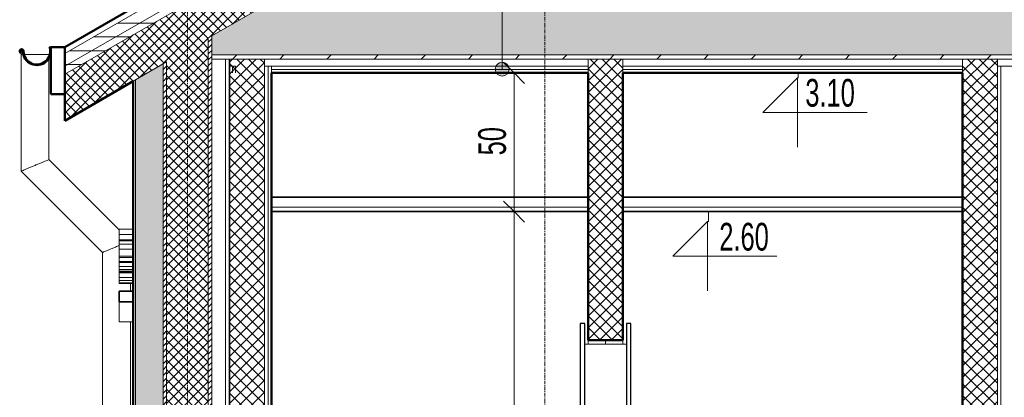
# Model space of a CAD drawing. Header units: centimetres. Extents: x 376 to 4434, y -323 to 48730.
# Tile 3 of 45: x 1577 to 1931, y 193 to 329. Entities that reach past the tile are written whole.
import ezdxf

# ---------------------------------------------------------------- set-up
doc = ezdxf.new("R2010")
doc.units = ezdxf.units.CM
doc.linetypes.add('Linia siatki', pattern=[2.2225, 1.27, -0.3175, 0.3175, -0.3175])
for name, color, linetype, lineweight in [('A-ANNO-DIMS', 7, 'Continuous', 5), ('A-ANNO-DIMS-50', 7, 'Continuous', 5), ('A-ANNO-IDEN', 7, 'Continuous', 5), ('A-CLNG', 7, 'Continuous', 5), ('A-DOOR', 7, 'Continuous', 5), ('A-FLOR', 7, 'Continuous', 5), ('A-FLOR-MCUT', 7, 'Continuous', 5), ('A-FLOR-PATT', 7, 'Continuous', 50), ('A-GENM', 7, 'Continuous', 5), ('A-ROOF', 7, 'Continuous', 5), ('A-ROOF-MCUT', 7, 'Continuous', 50), ('A-ROOF-PATT', 7, 'Continuous', 50), ('A-WALL', 7, 'Continuous', 35), ('A-WALL-PATT', 7, 'Continuous', 35), ('G-ANNO-DIMS', 7, 'Continuous', 5), ('P-PIPE', 7, 'Continuous', 5), ('S-GRID', 7, 'Continuous', 5)]:
    doc.layers.add(name, color=color, linetype=linetype, lineweight=lineweight)
doc.styles.add('Arial Narrow_1', font='ARIALN.TTF', dxfattribs={"width": 0.8, "height": 10})
doc.dimstyles.new('standard_wielkość_otworów', dxfattribs={"dimscale": 30.48, "dimtxt": 10.23431, "dimasz": 0.246063, "dimexe": 0.164042, "dimexo": 0.0625, "dimgap": 0, "dimtad": 1, "dimdec": 1, "dimrnd": 0.5, "dimdsep": 46, "dimtxsty": 'Arial Narrow_1', "dimblk1": 'OBLIQUE', "dimblk2": 'OBLIQUE', "dimsah": 1, "dimcen": 0.09, "dimazin": 0, "dimtfac": 1, "dimtdec": 4, "dimtix": 1, "dimtmove": 0, "dimatfit": 3, "dimfxl": 0.164042, "dimfxlon": 1, "dimtvp": 1, "dimtolj": 1, "dimtzin": 0, "dimarcsym": 2})
pattern_1 = [(0, (2116.5484, 303), (2.381, 1.375), [1.587, -3.175]), (120, (2116.5484, 303), (-2.381285, 1.3745065), [1.588, -3.175]), (60, (2116.5484, 303), (-0.000285, 2.7495065), [0, -3.175, 1.587, 0])]
pattern_2 = [(45, (2116.5484, 303), (-1.06066, 1.06066), [])]
pattern_3 = [(45, (2116.5484, 303), (-1.767767, 1.767767), []), (135, (2116.5484, 303), (-1.767767, -1.767767), [])]
pattern_4 = [(0, (2116.5484, 303), (0, 5), [])]
pattern_5 = [(45, (2116.5484, 303), (-2.12132, 2.12132), []), (135, (2116.5484, 303), (-2.12132, -2.12132), [])]

# ---------------------------------------------------------------- blocks, each defined once
blk = doc.blocks.new('Drz Drzwi pełne x1 ___regulowane - Dd - W - łazienkowe - 87_6 x 203_7 _80 x 200_-9243152-Przekrój')
at = {"layer": 'A-DOOR', "lineweight": 25}
for p, q in [((65669.01, 219.7), (65669.01, 10)), ((65670.61, 219.7), (65669.01, 219.7)), ((65670.61, 10), (65670.61, 219.7)), ((65685.61, 219.7), (65685.61, 10)), ((65687.21, 219.7), (65685.61, 219.7)), ((65687.21, 10), (65687.21, 219.7)), ((65669.01, 10), (65670.61, 10)), ((65685.61, 10), (65687.21, 10))]:
    blk.add_line(p, q, dxfattribs=at)
at = {"layer": 'A-DOOR'}
blk.add_line((65685.61, 212.2), (65670.61, 212.2), dxfattribs=at)
blk = doc.blocks.new('ARu Rura spustowa okrągła ___FK_04_0 - Na ziemię _φ10_-9230879-Przekrój')
at = {"layer": 'P-PIPE'}
for p, q in [((65467.76, 316.69), (65467.76, 274.6)), ((65468.67, 316.69), (65467.76, 316.69)), ((65477.76, 316.69), (65468.87, 316.69)), ((65477.76, 316.13), (65477.76, 316.69)), ((65477.76, 278.75), (65477.76, 315.68)), ((65503.06, 253.45), (65477.76, 278.75)), ((65467.76, 274.6), (65497.06, 245.31)), ((65497.06, 245.31), (65497.06, 20.14)), ((65507.06, 231.32), (65507.06, 234.07)), ((65507.06, 12.79), (65507.06, 220.25)), ((65497.06, 20.14), (65484.57, 16.24)), ((65484.57, 16.24), (65487.55, 6.69)), ((65487.55, 6.69), (65507.06, 12.79))]:
    blk.add_line(p, q, dxfattribs=at)
for points, knots in [([(65467.76, 274.6), (65467.76, 274.61), (65467.88, 274.65), (65468.38, 274.86), (65469.19, 275.19), (65470.06, 275.56), (65470.84, 275.88), (65471.47, 276.14), (65472.11, 276.4), (65472.76, 276.68), (65473.42, 276.95), (65474.06, 277.21), (65474.68, 277.47), (65475.47, 277.8), (65476.34, 278.16), (65477.14, 278.49), (65477.65, 278.7), (65477.76, 278.75), (65477.76, 278.75)], [0, 0, 0, 0, 0.083333, 0.166667, 0.25, 0.333333, 0.375, 0.416667, 0.458333, 0.5, 0.541667, 0.583333, 0.625, 0.666667, 0.75, 0.833333, 0.916667, 1, 1, 1, 1]), ([(65497.06, 245.31), (65497.06, 245.31), (65497.18, 245.35), (65497.68, 245.56), (65498.49, 245.9), (65499.36, 246.26), (65500.14, 246.58), (65500.76, 246.84), (65501.41, 247.11), (65502.06, 247.38), (65502.62, 247.61), (65502.95, 247.74), (65503.07, 247.79)], [0, 0, 0, 0, 0.0833333, 0.1666667, 0.25, 0.3333333, 0.375, 0.4166667, 0.4583333, 0.5, 0.5416667, 0.5643951, 0.5643951, 0.5643951, 0.5643951]), ([(65497.06, 20.14), (65497.06, 20.14), (65497.18, 20.06), (65497.6, 19.75), (65498.08, 19.39), (65498.52, 19.07), (65499.01, 18.71), (65499.56, 18.31), (65500.14, 17.88), (65500.76, 17.42), (65501.41, 16.95), (65501.95, 16.55), (65502.39, 16.23), (65502.82, 15.91), (65503.25, 15.59), (65503.67, 15.29), (65504.08, 14.98), (65504.57, 14.62), (65505.11, 14.22), (65505.61, 13.86), (65506.04, 13.54), (65506.53, 13.18), (65506.95, 12.87), (65507.06, 12.79), (65507.06, 12.79)], [0, 0, 0, 0, 0.083333, 0.166667, 0.208333, 0.25, 0.291667, 0.333333, 0.375, 0.416667, 0.458333, 0.5, 0.520833, 0.541667, 0.583333, 0.604167, 0.625, 0.666667, 0.708333, 0.75, 0.791667, 0.833333, 0.916667, 1, 1, 1, 1])]:
    blk.add_open_spline(points, degree=3, knots=knots, dxfattribs=at)
blk = doc.blocks.new('DIMBLOCK8-Przekrój')
at = {"layer": 'A-ANNO-DIMS-50', "color": 250, "true_color": 0x303030}
for p, q in [((1754.68, 260), (1750.93, 263.75)), ((1754.68, 260), (1749.68, 260)), ((1754.68, 10), (1754.68, 260)), ((1754.68, 260), (1758.43, 256.25)), ((1754.68, 260), (1759.68, 260)), ((1754.68, 10), (1750.93, 13.75)), ((1754.68, 10), (1749.68, 10)), ((1754.68, 10), (1758.43, 6.25)), ((1754.68, 10), (1759.68, 10))]:
    blk.add_line(p, q, dxfattribs=at)
at = {"layer": 'A-ANNO-DIMS-50', "color": 0, "insert": (1741.76, 127.93), "char_height": 10, "width": 16.9597, "attachment_point": 1, "rotation": 90, "line_spacing_factor": 0.974696, "style": 'Arial Narrow_1'}
blk.add_mtext('250', dxfattribs=at)
blk = doc.blocks.new('_Oblique')
at = {"color": 0, "linetype": 'ByBlock', "lineweight": -2}
blk.add_line((-0.5, -0.5), (0.5, 0.5), dxfattribs=at)
blk = doc.blocks.new('DIMBLOCK9-Przekrój')
at = {"layer": 'A-ANNO-DIMS-50', "color": 250, "true_color": 0x303030}
for p, q in [((1754.68, 310), (1750.93, 313.75)), ((1754.68, 310), (1749.68, 310)), ((1754.68, 260), (1754.68, 310)), ((1754.68, 310), (1758.43, 306.25)), ((1754.68, 310), (1759.68, 310)), ((1754.68, 260), (1750.93, 263.75)), ((1754.68, 260), (1749.68, 260)), ((1754.68, 260), (1758.43, 256.25)), ((1754.68, 260), (1759.68, 260))]:
    blk.add_line(p, q, dxfattribs=at)
at = {"layer": 'A-ANNO-DIMS-50', "color": 0, "insert": (1741.76, 280.29), "char_height": 10, "width": 11.3065, "attachment_point": 1, "rotation": 90, "line_spacing_factor": 0.974696, "style": 'Arial Narrow_1'}
blk.add_mtext('50', dxfattribs=at)
blk = doc.blocks.new('Rzędne punktów - Znacznik rzędnej-817464-Przekrój')
at = {"layer": 'G-ANNO-DIMS'}
for p, q in [((66045.74, 341.5), (66045.74, 366.5)), ((66033.24, 354), (66045.74, 341.5)), ((66033.24, 354), (66070.74, 354))]:
    blk.add_line(p, q, dxfattribs=at)

msp = doc.modelspace()

# ---------------------------------------------------------------- hatches: boundary and pattern name
at = {"layer": 'A-ANNO-IDEN'}
h = msp.add_hatch(color=256, dxfattribs=at)
edge = h.paths.add_edge_path()
edge.add_arc((1750.42, 311.33), 2.5, 0, 360)
at = {"layer": 'A-FLOR-PATT', "lineweight": 5, "true_color": 0x808080}
h = msp.add_hatch(dxfattribs=at)
h.set_pattern_fill('FP_8', color=8, style=0, pattern_type=2)
h.set_pattern_definition(pattern_1)
h.paths.add_polyline_path([(2188.29, 316.5), (2425.1, 316.5), (2381.79, 341.5), (1677.31, 341.5), (1645.85, 323.34), (1645.85, 316.5), (2061.15, 316.5)])
h = msp.add_hatch(dxfattribs=at)
h.set_pattern_fill('FP_17', color=8, style=0, pattern_type=2)
h.set_pattern_definition([(45, (2116.548, 303), (-8.48528, 8.48528), [])])
h.paths.add_polyline_path([(1645.85, 315), (2427.5, 315), (2427.5, 315.11), (2425.1, 316.5), (1645.85, 316.5)])
at = {"layer": 'A-ROOF-PATT', "lineweight": 5, "true_color": 0x808080}
h = msp.add_hatch(dxfattribs=at)
h.set_pattern_fill('FP_14', color=8, style=0, pattern_type=2)
h.set_pattern_definition(pattern_4)
h.paths.add_polyline_path([(2466.2, 312.4), (2466.2, 317.02), (2029.55, 569.12), (1592.9, 317.02), (1592.9, 312.4), (2029.55, 564.5), (2458.47, 316.86)])
h = msp.add_hatch(dxfattribs=at)
h.set_pattern_fill('FP_14', color=8, style=0, pattern_type=2)
h.set_pattern_definition(pattern_4)
h.paths.add_polyline_path([(2466.2, 309.51), (2466.2, 312.4), (2029.55, 564.5), (1592.9, 312.4), (1592.9, 309.51), (2029.55, 561.61), (2461.65, 312.14)])
at = {"layer": 'A-ROOF-PATT', "lineweight": 5, "true_color": 0x787878}
h = msp.add_hatch(dxfattribs=at)
h.set_pattern_fill('FP_10', color=8, style=0, pattern_type=2)
h.set_pattern_definition(pattern_3)
h.paths.add_polyline_path([(2466.2, 292.77), (2466.2, 309.51), (2029.55, 561.61), (1592.9, 309.51), (1592.9, 292.77), (2029.55, 544.87), (2442.58, 306.4)])
at = {"layer": 'A-WALL-PATT', "lineweight": 5, "true_color": 0x787878}
h = msp.add_hatch(dxfattribs=at)
h.set_pattern_fill('FP_10', color=8, style=0, pattern_type=2)
h.set_pattern_definition(pattern_3)
h.paths.add_polyline_path([(1644.6, 25), (1644.6, 322.62), (1629.6, 313.96), (1629.6, 25)])
at = {"layer": 'A-WALL-PATT', "lineweight": 5, "true_color": 0x808080}
h = msp.add_hatch(dxfattribs=at)
h.set_pattern_fill('FP_9', color=8, style=0, pattern_type=2)
h.set_pattern_definition(pattern_2)
h.paths.add_polyline_path([(1645.85, 25), (1645.85, 323.34), (1644.6, 322.62), (1644.6, 25)])
h = msp.add_hatch(dxfattribs=at)
h.set_pattern_fill('FP_8', color=8, style=0, pattern_type=2)
h.set_pattern_definition(pattern_1)
h.paths.add_polyline_path([(1620.35, 25), (1628.35, 25), (1628.35, 313.24), (1618.35, 307.46), (1618.35, 25), (1619.55, 25)])
h = msp.add_hatch(dxfattribs=at)
h.set_pattern_fill('FP_9', color=8, style=0, pattern_type=2)
h.set_pattern_definition(pattern_2)
h.paths.add_polyline_path([(1629.6, 25), (1629.6, 313.96), (1628.35, 313.24), (1628.35, 25)])
at = {"layer": 'A-WALL-PATT', "lineweight": 5, "true_color": 0x008000}
h = msp.add_hatch(dxfattribs=at)
h.set_pattern_fill('FP_15', color=96, style=0, pattern_type=2)
h.set_pattern_definition(pattern_5)
h.paths.add_polyline_path([(1664.85, 10), (1664.85, 315), (1652.35, 315), (1652.35, 10), (1663.82, 10)])
h = msp.add_hatch(dxfattribs=at)
h.set_pattern_fill('FP_15', color=96, style=0, pattern_type=2)
h.set_pattern_definition(pattern_5)
h.paths.add_polyline_path([(1781.35, 213.7), (1793.85, 213.7), (1793.85, 315), (1781.35, 315), (1781.35, 286.61)])
h = msp.add_hatch(dxfattribs=at)
h.set_pattern_fill('FP_15', color=96, style=0, pattern_type=2)
h.set_pattern_definition(pattern_5)
h.paths.add_polyline_path([(1928.67, 10), (1928.67, 315), (1916.17, 315), (1916.17, 10)])

# ---------------------------------------------------------------- linework, layer by layer
at = {"layer": 'A-ANNO-IDEN'}
msp.add_line((1750.42, 311.33), (1750.42, 449.93), dxfattribs=at)
msp.add_circle((1750.42, 311.33), 2.5, dxfattribs=at)
at = {"layer": 'A-CLNG', "lineweight": 35}
for p, q in [((1781.35, 265.2), (1667.35, 265.2)), ((1916.17, 265.2), (1793.85, 265.2)), ((1667.35, 260), (1781.35, 260)), ((1793.85, 260), (1916.17, 260))]:
    msp.add_line(p, q, dxfattribs=at)
at = {"layer": 'A-CLNG'}
for p, q in [((1781.35, 261.6), (1667.35, 261.6)), ((1916.17, 261.6), (1793.85, 261.6))]:
    msp.add_line(p, q, dxfattribs=at)
at = {"layer": 'A-FLOR', "lineweight": 50}
for p, q in [((1667.35, 310), (1781.35, 310)), ((1793.85, 310), (1916.17, 310))]:
    msp.add_line(p, q, dxfattribs=at)
at = {"layer": 'A-FLOR-MCUT'}
for p, q in [((1677.31, 341.5), (1645.85, 323.34)), ((1645.85, 323.34), (1645.85, 315)), ((2425.1, 316.5), (1645.85, 316.5)), ((2212.25, 315), (1645.85, 315)), ((1652.1, 315), (1652.1, 312.5)), ((1652.1, 312.5), (1652.35, 312.5)), ((1652.35, 312.5), (1652.35, 315)), ((1667.35, 312.5), (1667.35, 310)), ((1781.35, 312.5), (1667.35, 312.5)), ((1916.17, 312.5), (1793.85, 312.5)), ((2087.75, 312.5), (1928.67, 312.5)), ((1781.35, 311.25), (1667.35, 311.25)), ((1916.17, 311.25), (1793.85, 311.25))]:
    msp.add_line(p, q, dxfattribs=at)
at = {"layer": 'A-GENM'}
for p, q in [((1612.55, 251.73), (1612.55, 253.62)), ((1617.55, 253.62), (1612.55, 253.62)), ((1612.55, 249.85), (1612.55, 251.73)), ((1617.55, 251.73), (1612.55, 251.73)), ((1612.55, 249.47), (1612.55, 249.85)), ((1617.55, 249.85), (1612.55, 249.85)), ((1612.55, 248.31), (1612.55, 249.47)), ((1617.55, 249.47), (1612.55, 249.47)), ((1612.55, 246.47), (1612.55, 248.31)), ((1617.55, 248.31), (1612.55, 248.31)), ((1612.55, 244), (1612.55, 246.47)), ((1617.55, 246.47), (1612.55, 246.47)), ((1612.55, 243.49), (1612.55, 244)), ((1617.55, 244), (1612.55, 244)), ((1612.55, 242.08), (1612.55, 243.49)), ((1617.55, 243.49), (1612.55, 243.49)), ((1612.55, 241.84), (1612.55, 242.08)), ((1617.55, 242.08), (1612.55, 242.08)), ((1612.55, 241.61), (1612.55, 241.84)), ((1612.55, 241.84), (1617.55, 241.84)), ((1612.55, 240.22), (1612.55, 241.61)), ((1617.55, 241.61), (1612.55, 241.61)), ((1612.55, 239.18), (1612.55, 240.22)), ((1617.55, 240.22), (1612.55, 240.22)), ((1612.55, 238.53), (1612.55, 239.18)), ((1617.55, 239.18), (1612.55, 239.18)), ((1612.55, 238.31), (1612.55, 238.53)), ((1617.55, 238.53), (1612.55, 238.53)), ((1612.55, 237.96), (1612.55, 238.31)), ((1617.55, 238.31), (1612.55, 238.31)), ((1612.55, 236.23), (1612.55, 237.96)), ((1617.55, 237.96), (1612.55, 237.96)), ((1612.55, 235.12), (1612.55, 236.23)), ((1617.55, 236.23), (1612.55, 236.23)), ((1612.55, 234.33), (1612.55, 235.12)), ((1617.55, 235.12), (1612.55, 235.12)), ((1612.55, 234.07), (1612.55, 234.33)), ((1617.55, 234.33), (1612.55, 234.33)), ((1617.55, 234.07), (1612.55, 234.07)), ((1612.55, 220.25), (1612.55, 227.5)), ((1617.55, 220.25), (1612.55, 220.25))]:
    msp.add_line(p, q, dxfattribs=at)
at = {"layer": 'A-GENM', "lineweight": 35}
for p, q in [((1612.55, 231.32), (1612.55, 227.5)), ((1617.55, 231.32), (1612.55, 231.32)), ((1617.55, 227.5), (1617.55, 231.32)), ((1612.55, 227.5), (1617.55, 227.5))]:
    msp.add_line(p, q, dxfattribs=at)
at = {"layer": 'A-ROOF', "lineweight": 50}
for p, q in [((2029.55, 571.43), (1592.9, 319.33)), ((1592.9, 292.77), (1617.55, 307)), ((1592.9, 302.33), (1592.9, 292.77))]:
    msp.add_line(p, q, dxfattribs=at)
at = {"layer": 'A-ROOF'}
for p, q in [((2029.55, 569.12), (1592.9, 317.02)), ((2029.55, 564.5), (1592.9, 312.4)), ((1592.9, 309.51), (2029.55, 561.61)), ((1644.6, 322.62), (1645.85, 323.34))]:
    msp.add_line(p, q, dxfattribs=at)
at = {"layer": 'A-ROOF-MCUT'}
for p, q in [((1587.67, 319.33), (1587.47, 319.33)), ((1592.9, 319.33), (1587.9, 319.33)), ((1587.9, 319.33), (1587.9, 302.33)), ((1592.9, 302.33), (1592.9, 319.33)), ((1577.4, 317.13), (1577.4, 317.33)), ((1587.9, 302.33), (1592.9, 302.33))]:
    msp.add_line(p, q, dxfattribs=at)
for centre, radius, start, end in [((1582.9, 317.83), 5, 180, 17.4576), ((1582.9, 317.83), 4.8, 180, 18.1904), ((1577.4, 317.83), 0.695, 360, 270), ((1577.4, 317.83), 0.5, 360, 270)]:
    msp.add_arc(centre, radius, start, end, dxfattribs=at)
at = {"layer": 'A-WALL', "lineweight": 5}
for p, q in [((1644.6, 322.62), (1644.6, 11)), ((1629.6, 313.96), (1617.55, 307)), ((1628.35, -70), (1628.35, 313.24)), ((1629.6, 313.96), (1629.6, 11)), ((1645.85, 315), (1645.85, 11)), ((1650.85, 315), (1650.85, 11)), ((1652.1, 312.5), (1652.1, 11)), ((1652.35, 10), (1652.35, 312.5)), ((1654.35, 312.5), (1652.35, 312.5)), ((1653.35, 310), (1653.35, 312.5)), ((1654.35, 310), (1654.35, 312.5)), ((1664.85, 315), (1664.85, 10)), ((1667.35, 312.5), (1664.85, 312.5)), ((1666.1, 312.5), (1666.1, 10)), ((1781.35, 310), (1781.35, 315)), ((1793.85, 310), (1793.85, 315)), ((1916.17, 310), (1916.17, 315)), ((1928.67, 315), (1928.67, 10)), ((1929.92, 312.5), (1929.92, 10)), ((1618.35, 307.46), (1618.35, 25)), ((1781.35, 212.2), (1781.35, 213.7)), ((1787.6, 213.7), (1787.6, 212.2)), ((1793.85, 213.7), (1793.85, 212.2))]:
    msp.add_line(p, q, dxfattribs=at)
at = {"layer": 'A-WALL', "lineweight": 50}
for p, q in [((1667.35, 10), (1667.35, 310)), ((1781.35, 310), (1781.35, 213.7)), ((1793.85, 213.7), (1793.85, 310)), ((1916.17, 310), (1916.17, 10)), ((1617.55, 307), (1617.55, 25)), ((1781.35, 213.7), (1793.85, 213.7))]:
    msp.add_line(p, q, dxfattribs=at)
at = {"layer": 'G-ANNO-DIMS'}
for p, q in [((1857, 310), (1857, 308.28)), ((1857, 308.28), (1856.74, 308.28)), ((1824.7, 260), (1824.7, 256.45)), ((1824.7, 256.45), (1824.31, 256.45))]:
    msp.add_line(p, q, dxfattribs=at)
at = {"layer": 'S-GRID', "color": 9, "linetype": 'Linia siatki', "true_color": 0xc0c0c0}
for p, q in [((1637.1, -277.86), (1637.1, 643.69)), ((1765.77, -277.86), (1765.77, 643.69))]:
    msp.add_line(p, q, dxfattribs=at)

# ---------------------------------------------------------------- block references
at = {"layer": 'A-DOOR'}
msp.add_blockref('Drz Drzwi pełne x1 ___regulowane - Dd - W - łazienkowe - 87_6 x 203_7 _80 x 200_-9243152-Przekrój', (-63890.51, 0), dxfattribs=at)
at = {"layer": 'G-ANNO-DIMS', "extrusion": (0, 0, -1), "rotation": 180}
for p in [(64189, 649.78), (64221.43, 597.95)]:
    msp.add_blockref('Rzędne punktów - Znacznik rzędnej-817464-Przekrój', p, dxfattribs=at)
at = {"layer": 'P-PIPE'}
msp.add_blockref('ARu Rura spustowa okrągła ___FK_04_0 - Na ziemię _φ10_-9230879-Przekrój', (-63890.51, 0), dxfattribs=at)

# ---------------------------------------------------------------- texts
at = {"layer": 'G-ANNO-DIMS', "char_height": 10, "width": 21.4907, "attachment_point": 1, "line_spacing_factor": 0.974696, "style": 'Arial Narrow_1'}
for s, insert in [('3.10', (1859.53, 307.84)), ('2.60', (1828.56, 255.95))]:
    msp.add_mtext(s, dxfattribs=dict(at, insert=insert))

# ---------------------------------------------------------------- dimensions: what is measured, and where the dimension line sits
at = {"layer": 'A-ANNO-DIMS', "color": 250, "true_color": 0x303030}
for base, p1, p2, override, picture, middle in [((1754.68, 310), (1749.68, 260), (1749.68, 310), {"dimpost": '<>', "dimfxl": 50}, 'DIMBLOCK9-Przekrój', (1749.58, 285)), ((1754.68, 260), (1749.68, 10), (1749.68, 260), {"dimpost": '<>', "dimfxl": 250}, 'DIMBLOCK8-Przekrój', (1749.58, 135))]:
    dim = msp.add_linear_dim(base=base, p1=p1, p2=p2, angle=90, dimstyle='standard_wielkość_otworów', override=override, dxfattribs=at)
    dim.commit()
    dim.dimension.update_dxf_attribs({"geometry": picture, "text_midpoint": middle})

doc.saveas('drawing.dxf')
